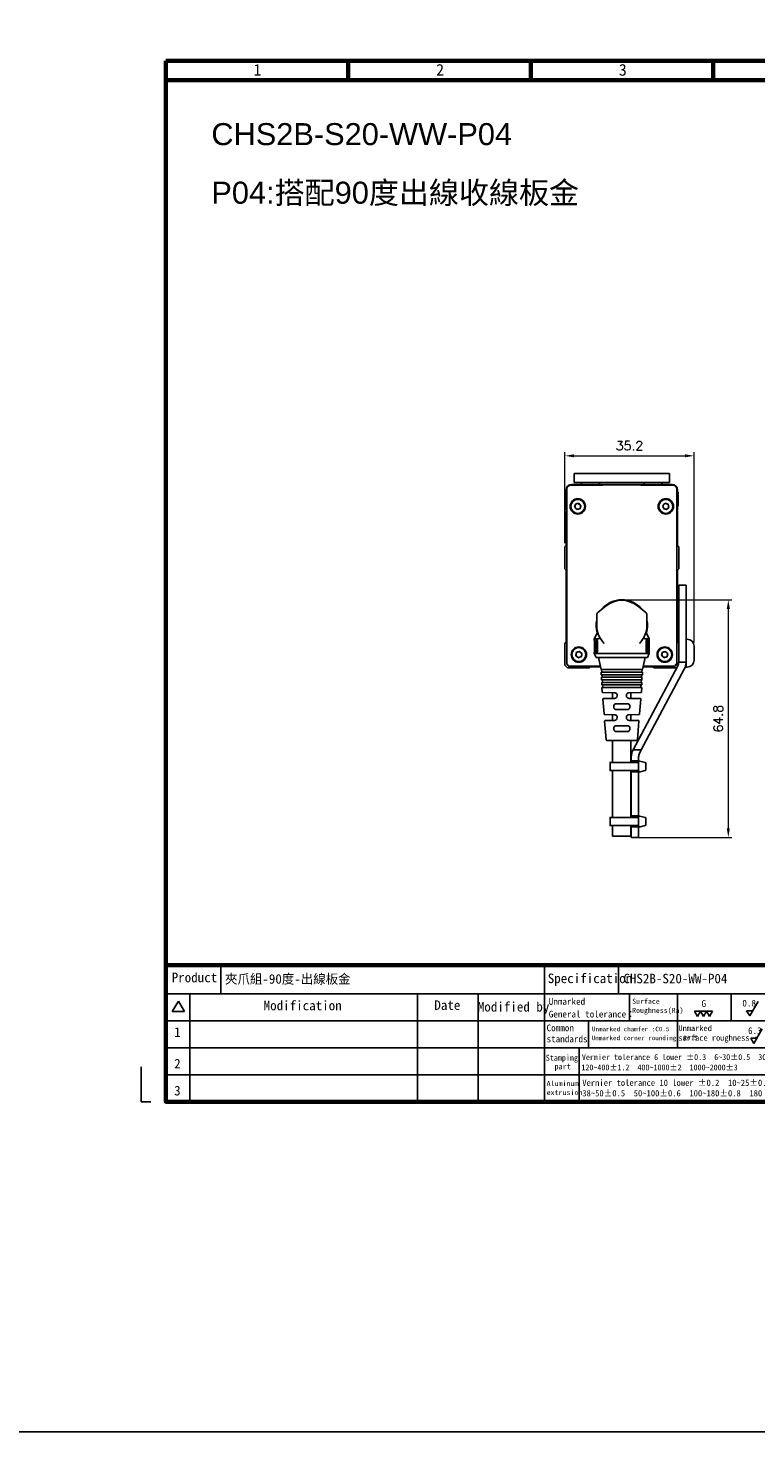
# Model space of a CAD drawing. Header units: inches. Extents: x 0 to 5655, y -2263 to 1330.
# Tile 101 of 231: x 5154 to 5352, y -1252 to -870. Entities that reach past the tile are written whole.
import ezdxf
from ezdxf.enums import TextEntityAlignment as Align

# ---------------------------------------------------------------- set-up
doc = ezdxf.new("R2010")
doc.units = ezdxf.units.IN
doc.header["$MEASUREMENT"] = 0
doc.linetypes.add('SLD-實線', pattern=[0])
for name, color, linetype, lineweight in [('AM_0', 7, 'Continuous', 30), ('AM_5', 3, 'Continuous', 15), ('可見 (ISO)', 7, 'Continuous', 25)]:
    doc.layers.add(name, color=color, linetype=linetype, lineweight=lineweight)
doc.layers.add('BORDER', color=7, linetype='Continuous')
doc.layers.add('圖框', color=7, linetype='SLD-實線')
doc.styles.get("Standard").update_dxf_attribs({"font": 'arial.ttf'})
doc.styles.add('尺寸標註', font='romans.shx', dxfattribs={"bigfont": 'CHINESET.SHX'})
doc.styles.add('標題欄', font='txt')
doc.dimstyles.new('CNS1$0', dxfattribs={"dimtxt": 2.5, "dimasz": 2.5, "dimexe": 1, "dimexo": 1, "dimgap": 1.5, "dimtad": 1, "dimtoh": 1, "dimdec": 1, "dimdsep": 46, "dimtxsty": '尺寸標註', "dimcen": 0, "dimclrd": 2, "dimclre": 2, "dimclrt": 1, "dimadec": 0, "dimazin": 2, "dimtp": 0.1, "dimtm": 0.1, "dimtfac": 0.71, "dimtdec": 1, "dimtmove": 0, "dimatfit": 0, "dimfxl": 0, "dimlwd": 13, "dimlwe": 13, "dimarcsym": 0})

# ---------------------------------------------------------------- blocks, each defined once
blk = doc.blocks.new('A4-英文圖框-橫式')
at = {"layer": 'BORDER', "color": 123, "linetype": 'Continuous', "lineweight": 60, "ltscale": 25.4}
for p, q in [((2201.45, 183.5), (2201.45, 188.79)), ((2251.2, 183.5), (2251.2, 188.79)), ((2300.95, 183.5), (2300.95, 188.79)), ((2151.7, 183.5), (2549.79, 183.5)), ((2151.7, -57.78), (2549.79, -57.78))]:
    blk.add_line(p, q, dxfattribs=at)
at = {"layer": 'BORDER', "color": 60, "linetype": 'Continuous', "ltscale": 25.4}
for p, q in [((2166.7, -65.63), (2166.7, -57.78)), ((2255, -65.63), (2255, -57.78)), ((2275.1, -65.63), (2275.1, -57.78)), ((2151.7, -65.63), (2549.79, -65.63)), ((2155.17, -67.6), (2153.51, -70.48)), ((2155.17, -67.6), (2156.84, -70.48)), ((2158.28, -65.63), (2158.28, -95.06)), ((2220.31, -65.63), (2220.31, -95.06)), ((2236.88, -65.63), (2236.88, -95.06)), ((2255, -65.63), (2255, -95.06)), ((2278.15, -65.63), (2278.15, -72.99)), ((2291.22, -65.63), (2291.22, -80.35)), ((2305.82, -65.63), (2305.82, -72.99)), ((2153.51, -70.48), (2156.84, -70.48)), ((2151.7, -72.99), (2364.21, -72.99)), ((2266.98, -72.99), (2266.98, -80.35)), ((2151.7, -80.35), (2364.21, -80.35)), ((2264.44, -80.35), (2264.44, -87.7)), ((2151.7, -87.7), (2364.21, -87.7)), ((2264.44, -87.7), (2264.44, -95.06))]:
    blk.add_line(p, q, dxfattribs=at)
at = {"layer": 'BORDER', "color": 2, "linetype": 'Continuous', "ltscale": 25.4}
for p, q in [((2313.17, -67.68), (2310.88, -71.65)), ((2296.65, -71.76), (2295.82, -70.33)), ((2295.82, -70.33), (2297.47, -70.33)), ((2297.47, -70.33), (2296.65, -71.76)), ((2298.3, -71.76), (2297.47, -70.33)), ((2297.47, -70.33), (2299.12, -70.33)), ((2299.12, -70.33), (2298.3, -71.76)), ((2299.94, -71.76), (2299.12, -70.33)), ((2299.12, -70.33), (2300.77, -70.33)), ((2300.77, -70.33), (2299.94, -71.76)), ((2310.88, -71.65), (2310.05, -70.22)), ((2310.05, -70.22), (2311.7, -70.22)), ((2314.27, -75.17), (2311.98, -79.13)), ((2311.98, -79.13), (2311.16, -77.71)), ((2311.16, -77.71), (2312.8, -77.71))]:
    blk.add_line(p, q, dxfattribs=at)
at = {"layer": 'BORDER', "color": 123, "linetype": 'Continuous', "ltscale": 25.4}
for p, q in [((2145.01, -85.54), (2145.01, -95.06)), ((2145.01, -95.06), (2147.66, -95.06))]:
    blk.add_line(p, q, dxfattribs=at)
at = {"layer": 'BORDER', "color": 123, "linetype": 'Continuous', "lineweight": 60, "ltscale": 25.4}
blk.add_lwpolyline([(2151.7, 188.79), (2555.09, 188.79), (2555.09, -95.06), (2151.7, -95.06)], close=True, dxfattribs=at)
at = {"color": 60, "style": '標題欄'}
for s, p in [('1', (2175.64, 184.72)), ('2', (2225.41, 184.72)), ('3', (2275.22, 184.72))]:
    blk.add_text(s, height=3.18, dxfattribs=at).set_placement(p)
at = {"layer": '圖框', "style": '標題欄'}
for s, height, p in [('Product', 2.605, (2153.34, -59.85)), ('Specification', 2.6053, (2255.83, -60.09)), ('Modification', 2.6053, (2178.41, -67.5)), ('Date', 2.605, (2224.93, -67.39)), ('Modified by', 2.6053, (2236.78, -67.84)), ('Unmarked', 1.824, (2256.11, -66.79)), ('Surface', 1.377, (2278.84, -66.96)), ('G', 1.82, (2297.75, -67.35)), ('0.8', 1.824, (2308.88, -67.24)), ('General tolerance：', 1.8237, (2256.11, -70.24)), ('Roughness(Ra)', 1.377, (2278.84, -69.44)), ('1', 2.61, (2154.01, -74.74)), ('Common', 1.824, (2255.52, -73.98)), ('Unmarked chamfer :C0.5', 1.2273, (2267.87, -74.6)), ('Unmarked', 1.596, (2291.45, -74.18)), ('6.3', 1.824, (2310.42, -74.74)), ('standards', 1.824, (2255.52, -77.01)), ('Unmarked corner rounding: R0.5', 1.2273, (2267.85, -77.03)), ('surface roughness :', 1.5965, (2291.45, -76.81)), ('2', 2.61, (2154.01, -83.35)), ('Stamping', 1.614, (2255.3, -82.23)), ('Vernier tolerance 6 lower %%P0.3  6~30%%P0.5  30~120%%P0.8', 1.6062, (2265.15, -82.07)), (' part', 1.614, (2256.6, -84.6)), ('120~400%%P1.2  400~1000%%P2  1000~2000%%P3', 1.6062, (2265, -84.87)), ('3', 2.61, (2154.01, -90.71)), ('Aluminum', 1.39, (2255.52, -89.35)), ('extrusion', 1.39, (2255.52, -91.81)), ('Vernier tolerance 10 lower %%P0.2  10~25%%P0.25  25~38%%P0.3', 1.7169, (2265.25, -89.01)), ('38~50%%P0.5  50~100%%P0.6  100~180%%P0.8  180 up %%P1.0', 1.7169, (2265.25, -91.86))]:
    blk.add_text(s, height=height, dxfattribs=at).set_placement(p, align=Align.TOP_LEFT)
blk = doc.blocks.new('*D780')
at = {"layer": 'AM_5', "color": 2, "lineweight": 13}
for p, q in [((5300.31, -1009.98), (5300.31, -985.14)), ((5302.81, -986.14), (5333.01, -986.14)), ((5335.51, -1037.03), (5335.51, -985.14))]:
    blk.add_line(p, q, dxfattribs=at)
at = {"layer": 'AM_5', "color": 2}
for points in [[(5302.81, -985.72), (5302.81, -986.56), (5300.31, -986.14)], [(5333.01, -985.72), (5333.01, -986.56), (5335.51, -986.14)]]:
    blk.add_solid(points, dxfattribs=at)
at = {"layer": 'Defpoints', "color": 0}
for p in [(5335.51, -986.14), (5300.31, -1010.98), (5335.51, -1038.03)]:
    blk.add_point(p, dxfattribs=at)
at = {"layer": 'AM_5', "color": 1, "insert": (5317.91, -983.39), "char_height": 2.5, "attachment_point": 5, "style": '尺寸標註'}
blk.add_mtext('35.2', dxfattribs=at)
blk = doc.blocks.new('*D781')
at = {"layer": 'AM_5', "color": 2, "lineweight": 13}
for p, q in [((5316.81, -1025.38), (5345.84, -1025.38)), ((5344.84, -1027.88), (5344.84, -1087.71)), ((5319.4, -1090.21), (5345.84, -1090.21))]:
    blk.add_line(p, q, dxfattribs=at)
at = {"layer": 'AM_5', "color": 2}
for points in [[(5344.43, -1027.88), (5345.26, -1027.88), (5344.84, -1025.38)], [(5344.43, -1087.71), (5345.26, -1087.71), (5344.84, -1090.21)]]:
    blk.add_solid(points, dxfattribs=at)
at = {"layer": 'Defpoints', "color": 0}
for p in [(5315.81, -1025.38), (5318.4, -1090.21), (5344.84, -1090.21)]:
    blk.add_point(p, dxfattribs=at)
at = {"layer": 'AM_5', "color": 1, "insert": (5342.09, -1057.8), "char_height": 2.5, "attachment_point": 5, "rotation": 90, "style": '尺寸標註'}
blk.add_mtext('64.8', dxfattribs=at)

msp = doc.modelspace()

# ---------------------------------------------------------------- linework, layer by layer
for p, q in [((5320.4, -1069.689), (5320.4, -1071.979)), ((5322.158, -1069.74), (5320.758, -1069.395)), ((5322.4, -1070.034), (5322.4, -1071.634)), ((5322.184, -1071.922), (5320.784, -1072.267)), ((5320.4, -1084.689), (5320.4, -1086.979)), ((5322.158, -1084.74), (5320.758, -1084.395)), ((5322.184, -1086.922), (5320.784, -1087.267)), ((5322.4, -1085.034), (5322.4, -1086.634))]:
    msp.add_line(p, q)
at = {"color": 2}
msp.add_lwpolyline([(4653.092, 513.153), (5654.873, 513.153), (5654.873, -1252.268), (4653.092, -1252.268)], close=True, dxfattribs=at)
for points in [[(5320.4, -1069.732), (5320.4, -1071.936), (5312.606, -1071.936), (5312.606, -1069.732)], [(5320.4, -1084.732), (5320.4, -1086.936), (5312.606, -1086.936), (5312.606, -1084.732)]]:
    msp.add_lwpolyline(points, close=True)
for centre, start, end in [((5320.7, -1069.689), 78.69007, 180), ((5322.1, -1070.034), 0, 78.69007), ((5322.1, -1071.634), 286.32064, 0), ((5320.7, -1071.979), 180, 286.32064), ((5320.7, -1084.689), 78.69007, 180), ((5320.7, -1086.979), 180, 286.32064), ((5322.1, -1085.034), 0, 78.69007), ((5322.1, -1086.634), 286.32064, 0)]:
    msp.add_arc(centre, 0.3, start, end)
at = {"layer": '可見 (ISO)'}
for p, q in [((5302.811, -990.931), (5302.811, -993.431)), ((5303.811, -990.931), (5302.811, -990.931)), ((5303.811, -990.931), (5327.811, -990.931)), ((5328.811, -990.931), (5327.811, -990.931)), ((5328.811, -990.931), (5328.811, -993.431)), ((5329.511, -993.931), (5302.111, -993.931)), ((5303.811, -993.431), (5302.811, -993.431)), ((5303.811, -993.431), (5327.811, -993.431)), ((5304.811, -993.931), (5304.811, -993.431)), ((5309.761, -993.931), (5309.761, -993.431)), ((5321.861, -993.431), (5321.861, -993.931)), ((5326.811, -993.931), (5326.811, -993.431)), ((5328.811, -993.431), (5327.811, -993.431)), ((5300.411, -996.031), (5300.411, -999.831)), ((5300.611, -996.031), (5300.411, -996.031)), ((5300.611, -999.431), (5300.611, -995.431)), ((5300.794, -1042.948), (5300.794, -995.364)), ((5330.828, -1042.948), (5330.828, -995.364)), ((5331.011, -995.431), (5331.011, -999.431)), ((5331.011, -996.031), (5331.211, -996.031)), ((5331.211, -999.831), (5331.211, -996.031)), ((5300.611, -999.831), (5300.411, -999.831)), ((5300.611, -999.431), (5300.611, -1000.931)), ((5300.794, -1000.931), (5300.611, -1000.931)), ((5300.611, -1001.231), (5300.794, -1001.048)), ((5300.611, -1010.681), (5300.611, -1001.231)), ((5301.675, -1000.431), (5301.675, -1000.431)), ((5302.111, -1001.321), (5302.111, -1001.321)), ((5303.204, -999.277), (5302.941, -1000.129)), ((5302.941, -1000.129), (5303.547, -1000.783)), ((5303.204, -999.277), (5304.074, -999.079)), ((5304.417, -1000.585), (5303.547, -1000.783)), ((5304.68, -999.733), (5304.074, -999.079)), ((5304.68, -999.733), (5304.417, -1000.585)), ((5326.958, -999.669), (5327.612, -999.061)), ((5326.958, -999.669), (5327.157, -1000.538)), ((5328.01, -1000.8), (5327.157, -1000.538)), ((5327.612, -999.061), (5328.464, -999.324)), ((5328.01, -1000.8), (5328.663, -1000.193)), ((5328.663, -1000.193), (5328.464, -999.324)), ((5329.764, -1000.931), (5329.764, -1000.931)), ((5331.011, -1000.931), (5330.828, -1000.931)), ((5330.828, -1001.048), (5331.011, -1001.231)), ((5331.011, -1000.931), (5331.011, -999.431)), ((5331.011, -999.831), (5331.211, -999.831)), ((5331.011, -1001.231), (5331.011, -1010.681)), ((5300.311, -1010.981), (5300.611, -1010.681)), ((5300.311, -1016.981), (5300.311, -1010.981)), ((5331.011, -1010.681), (5331.311, -1010.981)), ((5331.311, -1010.981), (5331.311, -1016.981)), ((5300.611, -1017.281), (5300.311, -1016.981)), ((5300.611, -1036.934), (5300.611, -1017.281)), ((5331.311, -1016.981), (5331.011, -1017.281)), ((5331.011, -1017.281), (5331.011, -1036.934)), ((5331.311, -1023.431), (5331.311, -1021.431)), ((5333.311, -1021.431), (5331.311, -1021.431)), ((5333.311, -1021.431), (5333.311, -1023.431)), ((5331.311, -1023.431), (5331.311, -1042.434)), ((5333.311, -1042.434), (5333.311, -1023.431)), ((5308.961, -1029.563), (5308.961, -1032.381)), ((5311.541, -1027.024), (5309.337, -1028.781)), ((5320.08, -1027.024), (5322.284, -1028.781)), ((5322.661, -1029.563), (5322.661, -1032.381)), ((5300.311, -1037.234), (5300.611, -1036.934)), ((5300.311, -1043.234), (5300.311, -1037.234)), ((5309.05, -1034.483), (5308.311, -1036.081)), ((5308.311, -1036.081), (5309.449, -1036.081)), ((5308.311, -1036.281), (5308.311, -1036.081)), ((5308.327, -1036.781), (5308.327, -1039.381)), ((5308.74, -1039.381), (5308.74, -1036.781)), ((5309.059, -1036.781), (5309.059, -1039.381)), ((5309.177, -1036.781), (5309.177, -1039.381)), ((5310.046, -1036.081), (5310.046, -1036.081)), ((5321.575, -1036.081), (5321.576, -1036.081)), ((5322.173, -1036.081), (5323.311, -1036.081)), ((5322.444, -1039.381), (5322.444, -1036.781)), ((5322.563, -1036.781), (5322.563, -1039.381)), ((5322.571, -1034.483), (5323.311, -1036.081)), ((5322.882, -1036.781), (5322.882, -1039.381)), ((5323.294, -1039.381), (5323.294, -1036.781)), ((5323.311, -1036.281), (5323.311, -1036.081)), ((5331.011, -1036.934), (5331.311, -1037.234)), ((5333.611, -1036.131), (5333.311, -1036.131)), ((5303.413, -1039.775), (5303.28, -1040.657)), ((5303.28, -1040.657), (5303.978, -1041.213)), ((5303.413, -1039.775), (5304.244, -1039.449)), ((5304.808, -1040.887), (5303.978, -1041.213)), ((5304.941, -1040.005), (5304.244, -1039.449)), ((5304.941, -1040.005), (5304.808, -1040.887)), ((5308.311, -1040.081), (5308.311, -1039.881)), ((5323.311, -1040.081), (5308.311, -1040.081)), ((5308.811, -1041.081), (5308.311, -1040.081)), ((5312.016, -1037.976), (5312.016, -1037.975)), ((5319.605, -1037.976), (5319.605, -1037.976)), ((5322.811, -1041.081), (5323.311, -1040.081)), ((5323.311, -1040.081), (5323.311, -1039.881)), ((5326.873, -1039.707), (5326.652, -1040.571)), ((5326.652, -1040.571), (5327.289, -1041.195)), ((5326.873, -1039.707), (5327.732, -1039.467)), ((5328.148, -1040.955), (5327.289, -1041.195)), ((5328.37, -1040.091), (5327.732, -1039.467)), ((5328.37, -1040.091), (5328.148, -1040.955)), ((5335.511, -1038.031), (5335.511, -1041.831)), ((5301.008, -1043.931), (5300.311, -1043.234)), ((5307.008, -1043.931), (5301.008, -1043.931)), ((5306.029, -1041.439), (5306.029, -1041.439)), ((5307.308, -1043.631), (5307.008, -1043.931)), ((5310.008, -1043.631), (5307.308, -1043.631)), ((5322.811, -1041.081), (5308.811, -1041.081)), ((5310.186, -1044.421), (5309.436, -1041.081)), ((5321.436, -1044.421), (5310.186, -1044.421)), ((5310.335, -1045.121), (5310.286, -1044.421)), ((5318.868, -1066.334), (5331.077, -1043.373)), ((5332.842, -1044.312), (5321.133, -1066.334)), ((5321.287, -1045.121), (5321.336, -1044.421)), ((5321.436, -1044.421), (5322.186, -1041.081)), ((5324.313, -1043.631), (5321.613, -1043.631)), ((5324.613, -1043.931), (5324.313, -1043.631)), ((5330.613, -1043.931), (5324.613, -1043.931)), ((5330.968, -1043.576), (5330.613, -1043.931)), ((5331.311, -1042.434), (5333.311, -1042.434)), ((5333.184, -1043.431), (5333.311, -1043.431)), ((5333.311, -1042.434), (5333.311, -1043.431)), ((5333.311, -1043.431), (5333.311, -1043.731)), ((5333.611, -1043.731), (5333.311, -1043.731)), ((5321.436, -1045.121), (5310.186, -1045.121)), ((5310.186, -1045.121), (5310.186, -1045.821)), ((5321.436, -1045.821), (5310.186, -1045.821)), ((5321.311, -1046.521), (5310.311, -1046.521)), ((5310.311, -1046.521), (5310.311, -1047.221)), ((5321.311, -1047.221), (5310.311, -1047.221)), ((5321.261, -1047.921), (5310.361, -1047.921)), ((5310.361, -1047.921), (5310.361, -1048.621)), ((5321.261, -1048.621), (5310.361, -1048.621)), ((5310.433, -1046.521), (5310.384, -1045.821)), ((5310.53, -1047.921), (5310.481, -1047.221)), ((5310.628, -1049.321), (5310.579, -1048.621)), ((5320.993, -1049.321), (5321.042, -1048.621)), ((5321.091, -1047.921), (5321.14, -1047.221)), ((5321.189, -1046.521), (5321.238, -1045.821)), ((5321.261, -1047.921), (5321.261, -1048.621)), ((5321.311, -1046.521), (5321.311, -1047.221)), ((5321.436, -1045.121), (5321.436, -1045.821)), ((5321.261, -1049.321), (5310.361, -1049.321)), ((5310.459, -1050.507), (5310.361, -1049.321)), ((5310.959, -1056.514), (5310.627, -1052.527)), ((5310.656, -1050.691), (5313.821, -1050.735)), ((5313.821, -1052.269), (5310.824, -1052.31)), ((5313.311, -1050.728), (5313.311, -1052.276)), ((5314.561, -1051.485), (5314.561, -1051.519)), ((5317.061, -1051.519), (5317.061, -1051.485)), ((5317.8, -1050.735), (5320.965, -1050.691)), ((5320.797, -1052.31), (5317.8, -1052.269)), ((5318.311, -1050.728), (5318.311, -1052.276)), ((5320.662, -1056.514), (5320.994, -1052.527)), ((5321.162, -1050.507), (5321.261, -1049.321)), ((5313.628, -1054.546), (5313.628, -1054.465)), ((5315.811, -1053.536), (5315.811, -1053.72)), ((5315.811, -1053.72), (5315.811, -1053.741)), ((5315.811, -1055.282), (5315.811, -1055.263)), ((5317.993, -1054.539), (5317.993, -1054.465)), ((5311.538, -1063.467), (5311.126, -1058.52)), ((5311.156, -1056.698), (5313.821, -1056.735)), ((5313.821, -1058.269), (5311.323, -1058.304)), ((5313.311, -1056.728), (5313.311, -1058.276)), ((5314.561, -1057.485), (5314.561, -1057.519)), ((5315.811, -1059.541), (5315.811, -1059.724)), ((5315.811, -1059.724), (5315.811, -1059.741)), ((5317.061, -1057.519), (5317.061, -1057.485)), ((5317.8, -1056.735), (5320.466, -1056.698)), ((5320.299, -1058.304), (5317.8, -1058.269)), ((5318.311, -1056.728), (5318.311, -1058.276)), ((5320.084, -1063.467), (5320.495, -1058.52)), ((5319.785, -1063.742), (5311.837, -1063.742)), ((5313.311, -1063.742), (5313.311, -1069.732)), ((5313.628, -1060.539), (5313.628, -1060.465)), ((5315.811, -1061.278), (5315.811, -1061.263)), ((5315.811, -1061.494), (5315.811, -1061.278)), ((5317.993, -1060.539), (5317.993, -1060.465)), ((5318.311, -1063.742), (5318.311, -1069.732)), ((5318.868, -1066.334), (5321.133, -1066.334)), ((5321.133, -1066.334), (5320.634, -1067.273)), ((5318.4, -1069.034), (5318.4, -1068.212)), ((5318.4, -1069.334), (5318.4, -1069.034)), ((5318.4, -1069.334), (5318.4, -1069.634)), ((5318.4, -1069.334), (5320.4, -1069.334)), ((5318.4, -1069.732), (5318.4, -1069.634)), ((5320.4, -1068.212), (5320.4, -1069.034)), ((5320.4, -1069.034), (5320.4, -1069.334)), ((5320.4, -1069.634), (5320.4, -1069.334)), ((5320.4, -1069.634), (5320.4, -1072.034)), ((5313.311, -1071.936), (5313.311, -1084.732)), ((5318.311, -1071.936), (5318.311, -1084.732)), ((5318.4, -1072.034), (5318.4, -1071.936)), ((5318.4, -1072.034), (5318.4, -1072.334)), ((5318.4, -1072.634), (5318.4, -1072.334)), ((5320.4, -1072.334), (5318.4, -1072.334)), ((5318.4, -1084.034), (5318.4, -1072.634)), ((5320.4, -1072.334), (5320.4, -1072.034)), ((5320.4, -1072.334), (5320.4, -1072.634)), ((5320.4, -1072.634), (5320.4, -1084.034)), ((5313.311, -1086.936), (5313.311, -1089.881)), ((5318.311, -1086.936), (5318.311, -1089.881)), ((5318.4, -1084.334), (5318.4, -1084.034)), ((5318.4, -1084.334), (5320.4, -1084.334)), ((5318.4, -1084.334), (5318.4, -1084.634)), ((5318.4, -1084.732), (5318.4, -1084.634)), ((5318.4, -1087.034), (5318.4, -1086.936)), ((5320.4, -1084.034), (5320.4, -1084.334)), ((5320.4, -1084.634), (5320.4, -1084.334)), ((5320.4, -1084.634), (5320.4, -1087.034)), ((5318.311, -1089.881), (5313.311, -1089.881)), ((5318.4, -1087.034), (5318.4, -1087.334)), ((5320.4, -1087.334), (5318.4, -1087.334)), ((5318.4, -1087.634), (5318.4, -1087.334)), ((5318.4, -1089.215), (5318.4, -1087.634)), ((5318.4, -1090.215), (5318.4, -1089.215)), ((5318.4, -1090.215), (5320.4, -1090.215)), ((5320.4, -1087.334), (5320.4, -1087.034)), ((5320.4, -1087.334), (5320.4, -1087.634)), ((5320.4, -1087.634), (5320.4, -1089.215)), ((5320.4, -1089.215), (5320.4, -1090.215))]:
    msp.add_line(p, q, dxfattribs=at)
for centre, radius in [((5303.811, -999.931), 2.1), ((5303.811, -999.931), 1.9), ((5327.811, -999.931), 2.1), ((5327.811, -999.931), 1.9), ((5304.111, -1040.331), 2.1), ((5304.111, -1040.331), 1.9), ((5327.511, -1040.331), 2.1), ((5327.511, -1040.331), 1.9)]:
    msp.add_circle(centre, radius, dxfattribs=at)
for centre, radius, start, end in [((5302.111, -995.431), 1.5, 90, 180), ((5329.511, -995.431), 1.5, 0, 90), ((5303.811, -999.931), 0.772, 162.81459, 222.81459), ((5303.811, -999.931), 0.772, 102.81459, 162.81459), ((5303.811, -999.931), 0.772, 222.81459, 282.81459), ((5303.811, -999.931), 0.772, 42.81459, 102.81459), ((5303.811, -999.931), 0.772, 282.81459, 342.81459), ((5303.811, -999.931), 0.772, 342.81459, 42.81459), ((5303.811, -1003.431), 1.9, 55.59906, 55.59976), ((5327.811, -999.931), 0.772, 132.89512, 192.89512), ((5327.811, -999.931), 0.772, 192.89512, 252.89512), ((5327.811, -999.931), 0.772, 72.89512, 132.89512), ((5327.811, -999.931), 0.772, 252.89512, 312.89512), ((5327.811, -999.931), 0.773, 12.89512, 72.89512), ((5327.811, -999.931), 0.772, 312.89512, 12.89512), ((5327.811, -1003.431), 1.9, 55.96358, 55.96418), ((5315.811, -1032.381), 7, 39.56242, 140.43758), ((5315.811, -1032.381), 6.85, 51.44505, 128.55495), ((5309.961, -1029.563), 1, 128.55495, 180), ((5321.661, -1029.563), 1, 0, 51.44505), ((5315.811, -1032.381), 7, 168.11736, 196.44361), ((5315.811, -1032.381), 6.85, 180, 225.75438), ((5315.811, -1032.381), 6.85, 314.24562, 0), ((5315.811, -1032.381), 7, 343.55747, 11.88264), ((5333.611, -1038.031), 1.9, 0, 90), ((5304.111, -1040.331), 0.773, 171.43262, 231.43262), ((5304.111, -1040.331), 0.773, 111.43262, 171.43262), ((5304.111, -1040.331), 0.773, 231.43262, 291.43262), ((5304.111, -1040.331), 0.773, 51.43262, 111.43262), ((5304.111, -1040.331), 0.773, 291.43262, 351.43262), ((5304.111, -1040.331), 0.773, 351.43262, 51.43262), ((5327.511, -1040.331), 0.772, 165.63629, 225.63629), ((5327.511, -1040.331), 0.772, 105.63629, 165.63629), ((5327.511, -1040.331), 0.772, 225.63629, 285.63629), ((5327.511, -1040.331), 0.772, 45.63629, 105.63629), ((5327.511, -1040.331), 0.772, 285.63629, 345.63629), ((5327.511, -1040.331), 0.772, 345.63629, 45.63629), ((5329.311, -1042.434), 2, 332, 0), ((5329.311, -1042.434), 4, 332, 0), ((5333.611, -1041.831), 1.9, 270, 0), ((5311.837, -1063.442), 0.3, 184.7568, 270), ((5319.785, -1063.442), 0.3, 270, 355.2432), ((5322.4, -1068.212), 4, 152, 180), ((5322.4, -1068.212), 2, 152, 180)]:
    msp.add_arc(centre, radius, start, end, dxfattribs=at)
for centre, major_axis, ratio, start_param, end_param in [((5302.042, -994.612), (-0.001, 0.5), 0.1513074, 6.2655287, 6.2831854), ((5329.58, -994.612), (0.001, 0.5), 0.1513074, 0, 0.0176566), ((5301.294, -1043.448), (-0.5, 0.5), 0.0174471, 0.0174613, 0.9648222), ((5330.328, -1043.448), (-0.5, -0.5), 0.0174524, 2.1768004, 3.1241367), ((5315.81, -1053.763), (2.5, -0.035), 0.0087257, 1.5707818, 2.2327913), ((5315.811, -1055.241), (-2.5, -0.044), 0.0087242, 0.9086288, 1.570644), ((5315.811, -1053.763), (2.5, 0.035), 0.0087257, 0.9088014, 1.5708108), ((5315.811, -1055.241), (-2.5, 0.035), 0.0087257, 1.5707818, 2.2327913), ((5315.81, -1059.763), (2.5, -0.035), 0.0087257, 1.5707818, 2.2327913), ((5315.811, -1059.763), (2.5, 0.035), 0.0087257, 0.9088014, 1.5708108), ((5315.81, -1061.241), (-2.5, -0.035), 0.0087257, 0.9088014, 1.5708108), ((5315.811, -1061.241), (-2.5, 0.035), 0.0087257, 1.5707818, 2.2327913)]:
    msp.add_ellipse(centre, major_axis=major_axis, ratio=ratio, start_param=start_param, end_param=end_param, dxfattribs=at)
for points, knots in [([(5300.794, -995.364), (5300.794, -995.232), (5300.815, -995.098), (5300.899, -994.843), (5300.964, -994.72), (5301.065, -994.585), (5301.086, -994.559), (5301.175, -994.459), (5301.251, -994.391), (5301.446, -994.256), (5301.573, -994.196), (5301.813, -994.128), (5301.927, -994.112), (5302.04, -994.112)], [0, 0, 0, 0, 0.03967403, 0.03967403, 0.08037187, 0.08037187, 0.09040879, 0.09040879, 0.12071236, 0.12071236, 0.16174628, 0.16174628, 0.19585055, 0.19585055, 0.19585055, 0.19585055]), ([(5302.042, -994.112), (5306.596, -994.1), (5311.203, -994.094), (5320.418, -994.094), (5325.025, -994.1), (5329.58, -994.112)], [6.13129396, 6.13129396, 6.13129396, 6.13129396, 6.28318531, 6.28318531, 6.43507665, 6.43507665, 6.43507665, 6.43507665]), ([(5329.581, -994.112), (5329.713, -994.112), (5329.847, -994.134), (5330.102, -994.219), (5330.225, -994.285), (5330.387, -994.408), (5330.438, -994.453), (5330.507, -994.526), (5330.529, -994.552), (5330.614, -994.658), (5330.669, -994.745), (5330.769, -994.963), (5330.807, -995.099), (5330.825, -995.278), (5330.828, -995.321), (5330.828, -995.364)], [0, 0, 0, 0, 0.0398175, 0.0398175, 0.08085012, 0.08085012, 0.1010636, 0.1010636, 0.1112045, 0.1112045, 0.14182092, 0.14182092, 0.18303135, 0.18303135, 0.19591746, 0.19591746, 0.19591746, 0.19591746]), ([(5308.311, -1036.281), (5308.311, -1036.281), (5308.312, -1036.293), (5308.315, -1036.345), (5308.317, -1036.383), (5308.321, -1036.472), (5308.323, -1036.528), (5308.326, -1036.651), (5308.327, -1036.718), (5308.327, -1036.781)], [0.226083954, 0.226083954, 0.226083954, 0.226083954, 0.244924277, 0.244924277, 0.2637646, 0.2637646, 0.282604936, 0.282604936, 0.301445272, 0.301445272, 0.301445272, 0.301445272]), ([(5308.74, -1036.781), (5308.74, -1036.718), (5308.744, -1036.652), (5308.762, -1036.531), (5308.775, -1036.476), (5308.808, -1036.385), (5308.831, -1036.345), (5308.881, -1036.293), (5308.91, -1036.281), (5308.965, -1036.281), (5308.996, -1036.294), (5309.055, -1036.347), (5309.083, -1036.387), (5309.126, -1036.477), (5309.145, -1036.532), (5309.171, -1036.652), (5309.177, -1036.718), (5309.177, -1036.781)], [0.15772076, 0.15772076, 0.15772076, 0.15772076, 0.17645465, 0.17645465, 0.19518854, 0.19518854, 0.21559516, 0.21559516, 0.23600179, 0.23600179, 0.25692467, 0.25692467, 0.27784756, 0.27784756, 0.29664454, 0.29664454, 0.31544152, 0.31544152, 0.31544152, 0.31544152]), ([(5309.05, -1034.483), (5309.096, -1034.385), (5309.125, -1034.278), (5309.143, -1034.118), (5309.144, -1034.064), (5309.14, -1033.983), (5309.138, -1033.956), (5309.133, -1033.919), (5309.131, -1033.909), (5309.128, -1033.891), (5309.127, -1033.884), (5309.125, -1033.875), (5309.125, -1033.873), (5309.124, -1033.869), (5309.124, -1033.868), (5309.123, -1033.866), (5309.123, -1033.865), (5309.123, -1033.863), (5309.123, -1033.862), (5309.122, -1033.859), (5309.122, -1033.859), (5309.122, -1033.858), (5309.122, -1033.858), (5309.122, -1033.857)], [0, 0, 0, 0, 0.032385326, 0.032385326, 0.048482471, 0.048482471, 0.05661557, 0.05661557, 0.059663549, 0.059663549, 0.061951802, 0.061951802, 0.062566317, 0.062566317, 0.062967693, 0.062967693, 0.063371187, 0.063371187, 0.063774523, 0.063774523, 0.065416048, 0.065416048, 0.066410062, 0.066410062, 0.066410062, 0.066410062]), ([(5309.109, -1036.442), (5309.094, -1036.484), (5309.081, -1036.535), (5309.063, -1036.652), (5309.059, -1036.719), (5309.059, -1036.781)], [0.12226327, 0.12226327, 0.12226327, 0.12226327, 0.139703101, 0.139703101, 0.158427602, 0.158427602, 0.158427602, 0.158427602]), ([(5309.121, -1033.856), (5309.121, -1033.856), (5309.121, -1033.856), (5309.122, -1033.861), (5309.124, -1033.869), (5309.127, -1033.882)], [0.074695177, 0.074695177, 0.074695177, 0.074695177, 0.086204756, 0.086204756, 0.126105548, 0.126105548, 0.126105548, 0.126105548]), ([(5309.646, -1035.961), (5309.635, -1035.984), (5309.621, -1036.004), (5309.589, -1036.037), (5309.571, -1036.049), (5309.519, -1036.075), (5309.483, -1036.081), (5309.448, -1036.081)], [0.000001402, 0.000001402, 0.000001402, 0.000001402, 0.00932853, 0.00932853, 0.019592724, 0.019592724, 0.03886697, 0.03886697, 0.03886697, 0.03886697]), ([(5309.646, -1035.961), (5309.693, -1035.865), (5309.719, -1035.768), (5309.726, -1035.595), (5309.713, -1035.517), (5309.68, -1035.437), (5309.675, -1035.427), (5309.67, -1035.417)], [0.000001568, 0.000001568, 0.000001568, 0.000001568, 0.037733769, 0.037733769, 0.070683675, 0.070683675, 0.075426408, 0.075426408, 0.075426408, 0.075426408]), ([(5321.975, -1035.961), (5321.928, -1035.865), (5321.903, -1035.768), (5321.895, -1035.594), (5321.908, -1035.517), (5321.942, -1035.437), (5321.946, -1035.427), (5321.951, -1035.417)], [-0.070670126, -0.070670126, -0.070670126, -0.070670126, -0.032952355, -0.032952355, 0, 0, 0.004719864, 0.004719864, 0.004719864, 0.004719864]), ([(5322.173, -1036.081), (5322.139, -1036.081), (5322.102, -1036.075), (5322.05, -1036.049), (5322.032, -1036.037), (5322, -1036.004), (5321.987, -1035.984), (5321.975, -1035.961)], [0.000003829, 0.000003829, 0.000003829, 0.000003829, 0.019270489, 0.019270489, 0.029540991, 0.029540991, 0.038873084, 0.038873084, 0.038873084, 0.038873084]), ([(5322.444, -1036.781), (5322.444, -1036.718), (5322.451, -1036.652), (5322.476, -1036.532), (5322.495, -1036.477), (5322.538, -1036.387), (5322.567, -1036.347), (5322.626, -1036.294), (5322.657, -1036.281), (5322.712, -1036.281), (5322.74, -1036.293), (5322.791, -1036.345), (5322.813, -1036.385), (5322.846, -1036.476), (5322.859, -1036.531), (5322.877, -1036.652), (5322.882, -1036.718), (5322.882, -1036.781)], [0.15772076, 0.15772076, 0.15772076, 0.15772076, 0.17651774, 0.17651774, 0.19531472, 0.19531472, 0.2162376, 0.2162376, 0.23716049, 0.23716049, 0.25756711, 0.25756711, 0.27797373, 0.27797373, 0.29670763, 0.29670763, 0.31544152, 0.31544152, 0.31544152, 0.31544152]), ([(5322.5, -1033.857), (5322.5, -1033.857), (5322.5, -1033.857), (5322.5, -1033.857), (5322.5, -1033.857), (5322.5, -1033.856), (5322.5, -1033.856), (5322.5, -1033.855), (5322.5, -1033.855), (5322.501, -1033.853), (5322.501, -1033.852), (5322.501, -1033.851), (5322.501, -1033.851), (5322.501, -1033.851), (5322.501, -1033.85), (5322.501, -1033.852), (5322.501, -1033.852), (5322.501, -1033.853), (5322.501, -1033.853), (5322.5, -1033.854), (5322.5, -1033.854), (5322.5, -1033.855), (5322.5, -1033.855), (5322.5, -1033.857), (5322.499, -1033.859), (5322.498, -1033.867), (5322.497, -1033.873), (5322.493, -1033.89), (5322.492, -1033.9), (5322.487, -1033.931), (5322.484, -1033.952), (5322.479, -1034.013), (5322.478, -1034.054), (5322.483, -1034.228), (5322.515, -1034.363), (5322.571, -1034.483)], [0, 0, 0, 0, 0.000292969, 0.000292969, 0.001269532, 0.001269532, 0.00322266, 0.00322266, 0.007128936, 0.007128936, 0.014941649, 0.014941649, 0.025539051, 0.025539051, 0.030589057, 0.030589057, 0.031581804, 0.031581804, 0.031829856, 0.031829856, 0.031952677, 0.031952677, 0.032075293, 0.032075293, 0.032567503, 0.032567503, 0.034521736, 0.034521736, 0.037656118, 0.037656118, 0.043904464, 0.043904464, 0.056226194, 0.056226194, 0.096055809, 0.096055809, 0.096055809, 0.096055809]), ([(5322.563, -1036.781), (5322.563, -1036.719), (5322.558, -1036.652), (5322.54, -1036.535), (5322.527, -1036.484), (5322.512, -1036.442)], [0, 0, 0, 0, 0.018724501, 0.018724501, 0.036164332, 0.036164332, 0.036164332, 0.036164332]), ([(5323.294, -1036.781), (5323.294, -1036.718), (5323.295, -1036.651), (5323.298, -1036.528), (5323.3, -1036.472), (5323.304, -1036.383), (5323.307, -1036.345), (5323.31, -1036.293), (5323.311, -1036.281), (5323.311, -1036.281)], [0.150722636, 0.150722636, 0.150722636, 0.150722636, 0.169562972, 0.169562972, 0.188403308, 0.188403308, 0.207243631, 0.207243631, 0.226083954, 0.226083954, 0.226083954, 0.226083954]), ([(5308.327, -1039.381), (5308.327, -1039.444), (5308.326, -1039.511), (5308.323, -1039.634), (5308.321, -1039.69), (5308.317, -1039.779), (5308.315, -1039.817), (5308.312, -1039.868), (5308.311, -1039.881), (5308.311, -1039.881)], [0, 0, 0, 0, 0.018840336, 0.018840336, 0.037680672, 0.037680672, 0.056520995, 0.056520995, 0.075361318, 0.075361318, 0.075361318, 0.075361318]), ([(5309.177, -1039.381), (5309.177, -1039.445), (5309.17, -1039.513), (5309.143, -1039.636), (5309.124, -1039.692), (5309.08, -1039.78), (5309.052, -1039.818), (5308.994, -1039.869), (5308.964, -1039.881), (5308.91, -1039.881), (5308.882, -1039.869), (5308.832, -1039.819), (5308.81, -1039.78), (5308.777, -1039.691), (5308.763, -1039.635), (5308.744, -1039.512), (5308.74, -1039.445), (5308.74, -1039.381)], [0, 0, 0, 0, 0.01933817, 0.01933817, 0.03867634, 0.03867634, 0.05906106, 0.05906106, 0.07944578, 0.07944578, 0.0994875, 0.0994875, 0.11952922, 0.11952922, 0.13862872, 0.13862872, 0.15772823, 0.15772823, 0.15772823, 0.15772823]), ([(5309.059, -1039.381), (5309.059, -1039.445), (5309.063, -1039.512), (5309.082, -1039.629), (5309.094, -1039.679), (5309.109, -1039.72)], [0.158427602, 0.158427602, 0.158427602, 0.158427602, 0.177552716, 0.177552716, 0.194605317, 0.194605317, 0.194605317, 0.194605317]), ([(5322.882, -1039.381), (5322.882, -1039.445), (5322.877, -1039.512), (5322.859, -1039.635), (5322.845, -1039.691), (5322.811, -1039.78), (5322.789, -1039.819), (5322.739, -1039.869), (5322.711, -1039.881), (5322.657, -1039.881), (5322.627, -1039.869), (5322.569, -1039.818), (5322.542, -1039.78), (5322.498, -1039.692), (5322.478, -1039.636), (5322.451, -1039.513), (5322.444, -1039.445), (5322.444, -1039.381)], [0, 0, 0, 0, 0.01909951, 0.01909951, 0.03819901, 0.03819901, 0.05824073, 0.05824073, 0.07828245, 0.07828245, 0.09866717, 0.09866717, 0.11905189, 0.11905189, 0.13839006, 0.13839006, 0.15772823, 0.15772823, 0.15772823, 0.15772823]), ([(5322.512, -1039.72), (5322.527, -1039.679), (5322.54, -1039.629), (5322.558, -1039.512), (5322.563, -1039.445), (5322.563, -1039.381)], [0.280686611, 0.280686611, 0.280686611, 0.280686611, 0.297739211, 0.297739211, 0.316864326, 0.316864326, 0.316864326, 0.316864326]), ([(5323.311, -1039.881), (5323.311, -1039.881), (5323.31, -1039.868), (5323.307, -1039.817), (5323.304, -1039.779), (5323.3, -1039.69), (5323.298, -1039.634), (5323.295, -1039.511), (5323.294, -1039.444), (5323.294, -1039.381)], [0.075361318, 0.075361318, 0.075361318, 0.075361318, 0.094201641, 0.094201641, 0.113041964, 0.113041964, 0.1318823, 0.1318823, 0.150722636, 0.150722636, 0.150722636, 0.150722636]), ([(5301.002, -1043.17), (5301.034, -1043.135), (5301.068, -1043.099), (5301.13, -1043.034), (5301.158, -1043.005), (5301.195, -1042.967), (5301.205, -1042.957), (5301.214, -1042.948)], [-0.027996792, -0.027996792, -0.027996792, -0.027996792, -0.012173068, -0.012173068, 0, 0, 0.004078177, 0.004078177, 0.004078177, 0.004078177]), ([(5301.294, -1043.448), (5301.294, -1043.448), (5301.291, -1043.447), (5301.283, -1043.44), (5301.277, -1043.435), (5301.252, -1043.412), (5301.228, -1043.39), (5301.173, -1043.337), (5301.143, -1043.308), (5301.076, -1043.243), (5301.039, -1043.207), (5301.002, -1043.17)], [0.000000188, 0.000000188, 0.000000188, 0.000000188, 0.007449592, 0.007449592, 0.015299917, 0.015299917, 0.031415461, 0.031415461, 0.046347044, 0.046347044, 0.062471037, 0.062471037, 0.062471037, 0.062471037]), ([(5330.619, -1043.17), (5330.582, -1043.207), (5330.545, -1043.243), (5330.479, -1043.308), (5330.448, -1043.337), (5330.393, -1043.39), (5330.369, -1043.412), (5330.345, -1043.435), (5330.338, -1043.44), (5330.33, -1043.447), (5330.328, -1043.448), (5330.327, -1043.448)], [0.000000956, 0.000000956, 0.000000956, 0.000000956, 0.016220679, 0.016220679, 0.031238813, 0.031238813, 0.047431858, 0.047431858, 0.05531586, 0.05531586, 0.062797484, 0.062797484, 0.062797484, 0.062797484]), ([(5330.619, -1043.17), (5330.587, -1043.134), (5330.553, -1043.098), (5330.49, -1043.033), (5330.463, -1043.005), (5330.426, -1042.967), (5330.417, -1042.957), (5330.407, -1042.948)], [0.000000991, 0.000000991, 0.000000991, 0.000000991, 0.016046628, 0.016046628, 0.027988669, 0.027988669, 0.032065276, 0.032065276, 0.032065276, 0.032065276]), ([(5310.656, -1050.691), (5310.649, -1050.691), (5310.641, -1050.69), (5310.627, -1050.688), (5310.62, -1050.687), (5310.599, -1050.682), (5310.586, -1050.678), (5310.55, -1050.66), (5310.527, -1050.644), (5310.492, -1050.604), (5310.478, -1050.581), (5310.464, -1050.54), (5310.461, -1050.524), (5310.459, -1050.507)], [0, 0, 0, 0, 0.002187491, 0.002187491, 0.004348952, 0.004348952, 0.008496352, 0.008496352, 0.016462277, 0.016462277, 0.024428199, 0.024428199, 0.029346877, 0.029346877, 0.029346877, 0.029346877]), ([(5310.627, -1052.527), (5310.626, -1052.506), (5310.627, -1052.484), (5310.638, -1052.442), (5310.646, -1052.422), (5310.67, -1052.385), (5310.684, -1052.368), (5310.718, -1052.341), (5310.737, -1052.33), (5310.768, -1052.319), (5310.779, -1052.316), (5310.801, -1052.312), (5310.813, -1052.311), (5310.824, -1052.31)], [0, 0, 0, 0, 0.006414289, 0.006414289, 0.012918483, 0.012918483, 0.019419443, 0.019419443, 0.02592052, 0.02592052, 0.029248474, 0.029248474, 0.032674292, 0.032674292, 0.032674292, 0.032674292]), ([(5313.821, -1050.735), (5313.913, -1050.736), (5314.007, -1050.755), (5314.096, -1050.791), (5314.184, -1050.827), (5314.267, -1050.882), (5314.337, -1050.951), (5314.407, -1051.019), (5314.464, -1051.103), (5314.502, -1051.195), (5314.541, -1051.286), (5314.561, -1051.386), (5314.561, -1051.485)], [0, 0, 0, 0, 0.25, 0.25, 0.25, 0.5, 0.5, 0.5, 0.75, 0.75, 0.75, 1, 1, 1, 1]), ([(5314.561, -1051.519), (5314.561, -1051.723), (5314.475, -1051.918), (5314.195, -1052.192), (5314.006, -1052.266), (5313.821, -1052.269)], [0, 0, 0, 0, 0.5, 0.5, 1, 1, 1, 1]), ([(5317.061, -1051.485), (5317.061, -1051.385), (5317.081, -1051.285), (5317.119, -1051.194), (5317.158, -1051.103), (5317.215, -1051.019), (5317.285, -1050.95), (5317.355, -1050.881), (5317.438, -1050.827), (5317.526, -1050.791), (5317.615, -1050.754), (5317.709, -1050.736), (5317.8, -1050.735)], [0, 0, 0, 0, 0.25, 0.25, 0.25, 0.5, 0.5, 0.5, 0.75, 0.75, 0.75, 1, 1, 1, 1]), ([(5317.8, -1052.269), (5317.707, -1052.267), (5317.613, -1052.248), (5317.526, -1052.212), (5317.438, -1052.176), (5317.355, -1052.122), (5317.286, -1052.054), (5317.216, -1051.986), (5317.159, -1051.903), (5317.12, -1051.811), (5317.081, -1051.719), (5317.061, -1051.619), (5317.061, -1051.519)], [0, 0, 0, 0, 0.25, 0.25, 0.25, 0.5, 0.5, 0.5, 0.75, 0.75, 0.75, 1, 1, 1, 1]), ([(5320.797, -1052.31), (5320.81, -1052.311), (5320.823, -1052.312), (5320.861, -1052.32), (5320.887, -1052.331), (5320.93, -1052.361), (5320.949, -1052.381), (5320.978, -1052.426), (5320.988, -1052.452), (5320.995, -1052.494), (5320.995, -1052.511), (5320.994, -1052.527)], [0, 0, 0, 0, 0.003801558, 0.003801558, 0.011767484, 0.011767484, 0.019733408, 0.019733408, 0.02769933, 0.02769933, 0.032618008, 0.032618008, 0.032618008, 0.032618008]), ([(5321.162, -1050.507), (5321.16, -1050.529), (5321.155, -1050.55), (5321.138, -1050.59), (5321.126, -1050.608), (5321.097, -1050.641), (5321.08, -1050.654), (5321.042, -1050.676), (5321.021, -1050.683), (5320.988, -1050.689), (5320.977, -1050.691), (5320.965, -1050.691)], [0, 0, 0, 0, 0.006422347, 0.006422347, 0.012926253, 0.012926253, 0.019427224, 0.019427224, 0.0259283, 0.0259283, 0.029357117, 0.029357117, 0.029357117, 0.029357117]), ([(5314.274, -1053.724), (5314.14, -1053.723), (5313.996, -1053.749), (5313.842, -1053.848), (5313.787, -1053.904), (5313.711, -1054.025), (5313.679, -1054.103), (5313.638, -1054.278), (5313.628, -1054.374), (5313.628, -1054.465)], [0.44729914, 0.44729914, 0.44729914, 0.44729914, 0.49805114, 0.49805114, 0.52499224, 0.52499224, 0.55231364, 0.55231364, 0.57963504, 0.57963504, 0.57963504, 0.57963504]), ([(5313.628, -1054.546), (5313.628, -1054.637), (5313.638, -1054.733), (5313.679, -1054.907), (5313.711, -1054.985), (5313.787, -1055.106), (5313.842, -1055.162), (5313.996, -1055.26), (5314.139, -1055.286), (5314.274, -1055.285)], [0.57965845, 0.57965845, 0.57965845, 0.57965845, 0.60690808, 0.60690808, 0.63415772, 0.63415772, 0.66112017, 0.66112017, 0.71191188, 0.71191188, 0.71191188, 0.71191188]), ([(5315.811, -1055.499), (5315.811, -1055.498), (5315.811, -1055.486), (5315.811, -1055.46), (5315.811, -1055.45), (5315.811, -1055.419), (5315.811, -1055.398), (5315.811, -1055.357), (5315.811, -1055.338), (5315.811, -1055.309), (5315.811, -1055.299), (5315.811, -1055.286), (5315.811, -1055.282), (5315.811, -1055.282)], [0, 0, 0, 0, 0.0002916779, 0.0002916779, 0.0004756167, 0.0004756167, 0.0008656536, 0.0008656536, 0.0013387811, 0.0013387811, 0.0017364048, 0.0017364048, 0.0021021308, 0.0021021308, 0.0021021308, 0.0021021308]), ([(5317.993, -1054.465), (5317.993, -1054.374), (5317.983, -1054.278), (5317.942, -1054.103), (5317.91, -1054.025), (5317.834, -1053.904), (5317.779, -1053.848), (5317.625, -1053.749), (5317.482, -1053.723), (5317.347, -1053.724)], [0, 0, 0, 0, 0.0273214, 0.0273214, 0.0546428, 0.0546428, 0.08158389, 0.08158389, 0.13233589, 0.13233589, 0.13233589, 0.13233589]), ([(5317.347, -1055.28), (5317.482, -1055.28), (5317.625, -1055.254), (5317.779, -1055.155), (5317.835, -1055.099), (5317.911, -1054.978), (5317.942, -1054.9), (5317.983, -1054.726), (5317.993, -1054.629), (5317.993, -1054.539)], [1.02693899, 1.02693899, 1.02693899, 1.02693899, 1.07774763, 1.07774763, 1.10472953, 1.10472953, 1.13199978, 1.13199978, 1.15927002, 1.15927002, 1.15927002, 1.15927002]), ([(5311.156, -1056.698), (5311.148, -1056.698), (5311.141, -1056.697), (5311.127, -1056.695), (5311.12, -1056.694), (5311.099, -1056.689), (5311.086, -1056.685), (5311.049, -1056.667), (5311.027, -1056.651), (5310.992, -1056.611), (5310.978, -1056.588), (5310.964, -1056.547), (5310.961, -1056.531), (5310.959, -1056.514)], [0, 0, 0, 0, 0.002187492, 0.002187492, 0.004348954, 0.004348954, 0.008496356, 0.008496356, 0.016462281, 0.016462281, 0.024428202, 0.024428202, 0.029346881, 0.029346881, 0.029346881, 0.029346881]), ([(5311.126, -1058.52), (5311.124, -1058.499), (5311.126, -1058.477), (5311.136, -1058.435), (5311.145, -1058.415), (5311.168, -1058.378), (5311.183, -1058.361), (5311.217, -1058.334), (5311.236, -1058.323), (5311.267, -1058.312), (5311.278, -1058.309), (5311.3, -1058.305), (5311.311, -1058.304), (5311.323, -1058.304)], [0, 0, 0, 0, 0.006414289, 0.006414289, 0.012918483, 0.012918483, 0.019419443, 0.019419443, 0.02592052, 0.02592052, 0.029248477, 0.029248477, 0.032674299, 0.032674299, 0.032674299, 0.032674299]), ([(5314.274, -1059.724), (5314.14, -1059.723), (5313.996, -1059.749), (5313.842, -1059.848), (5313.787, -1059.904), (5313.711, -1060.025), (5313.679, -1060.103), (5313.638, -1060.278), (5313.628, -1060.374), (5313.628, -1060.465)], [0.44729914, 0.44729914, 0.44729914, 0.44729914, 0.49805114, 0.49805114, 0.52499224, 0.52499224, 0.55231364, 0.55231364, 0.57963504, 0.57963504, 0.57963504, 0.57963504]), ([(5313.821, -1056.735), (5313.911, -1056.736), (5314.005, -1056.754), (5314.093, -1056.79), (5314.181, -1056.826), (5314.265, -1056.88), (5314.335, -1056.949), (5314.405, -1057.017), (5314.463, -1057.101), (5314.502, -1057.193), (5314.54, -1057.285), (5314.561, -1057.386), (5314.561, -1057.485)], [0, 0, 0, 0, 0.25, 0.25, 0.25, 0.5, 0.5, 0.5, 0.75, 0.75, 0.75, 1, 1, 1, 1]), ([(5314.561, -1057.519), (5314.561, -1057.725), (5314.474, -1057.92), (5314.191, -1058.194), (5314.004, -1058.266), (5313.821, -1058.269)], [0, 0, 0, 0, 0.5, 0.5, 1, 1, 1, 1]), ([(5317.061, -1057.485), (5317.061, -1057.385), (5317.081, -1057.284), (5317.12, -1057.193), (5317.159, -1057.101), (5317.216, -1057.017), (5317.287, -1056.948), (5317.357, -1056.879), (5317.44, -1056.826), (5317.529, -1056.79), (5317.617, -1056.754), (5317.71, -1056.736), (5317.8, -1056.735)], [0, 0, 0, 0, 0.25, 0.25, 0.25, 0.5, 0.5, 0.5, 0.75, 0.75, 0.75, 1, 1, 1, 1]), ([(5317.8, -1058.269), (5317.709, -1058.267), (5317.615, -1058.249), (5317.528, -1058.213), (5317.441, -1058.178), (5317.358, -1058.125), (5317.288, -1058.057), (5317.218, -1057.989), (5317.16, -1057.905), (5317.121, -1057.813), (5317.082, -1057.721), (5317.061, -1057.62), (5317.061, -1057.519)], [0, 0, 0, 0, 0.25, 0.25, 0.25, 0.5, 0.5, 0.5, 0.75, 0.75, 0.75, 1, 1, 1, 1]), ([(5317.993, -1060.465), (5317.993, -1060.374), (5317.983, -1060.278), (5317.942, -1060.103), (5317.91, -1060.025), (5317.834, -1059.904), (5317.779, -1059.848), (5317.625, -1059.749), (5317.482, -1059.723), (5317.347, -1059.724)], [0, 0, 0, 0, 0.0273214, 0.0273214, 0.0546428, 0.0546428, 0.08158389, 0.08158389, 0.13233589, 0.13233589, 0.13233589, 0.13233589]), ([(5320.299, -1058.304), (5320.311, -1058.304), (5320.324, -1058.305), (5320.362, -1058.313), (5320.388, -1058.324), (5320.432, -1058.354), (5320.451, -1058.374), (5320.479, -1058.419), (5320.489, -1058.445), (5320.496, -1058.487), (5320.497, -1058.504), (5320.495, -1058.52)], [0, 0, 0, 0, 0.003801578, 0.003801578, 0.011767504, 0.011767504, 0.019733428, 0.019733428, 0.027699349, 0.027699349, 0.032618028, 0.032618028, 0.032618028, 0.032618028]), ([(5320.662, -1056.514), (5320.66, -1056.536), (5320.655, -1056.557), (5320.638, -1056.596), (5320.626, -1056.615), (5320.597, -1056.647), (5320.58, -1056.661), (5320.542, -1056.683), (5320.521, -1056.69), (5320.488, -1056.696), (5320.477, -1056.697), (5320.466, -1056.698)], [0, 0, 0, 0, 0.006422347, 0.006422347, 0.012926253, 0.012926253, 0.019427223, 0.019427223, 0.0259283, 0.0259283, 0.029357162, 0.029357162, 0.029357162, 0.029357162]), ([(5313.628, -1060.539), (5313.628, -1060.629), (5313.638, -1060.726), (5313.679, -1060.9), (5313.711, -1060.978), (5313.787, -1061.099), (5313.842, -1061.155), (5313.996, -1061.254), (5314.139, -1061.28), (5314.274, -1061.28)], [0.57963504, 0.57963504, 0.57963504, 0.57963504, 0.60690528, 0.60690528, 0.63417553, 0.63417553, 0.66115743, 0.66115743, 0.71196607, 0.71196607, 0.71196607, 0.71196607]), ([(5317.347, -1061.28), (5317.482, -1061.28), (5317.625, -1061.254), (5317.779, -1061.155), (5317.835, -1061.099), (5317.911, -1060.978), (5317.942, -1060.9), (5317.983, -1060.726), (5317.993, -1060.629), (5317.993, -1060.539)], [1.02693899, 1.02693899, 1.02693899, 1.02693899, 1.07774763, 1.07774763, 1.10472953, 1.10472953, 1.13199978, 1.13199978, 1.15927002, 1.15927002, 1.15927002, 1.15927002])]:
    msp.add_open_spline(points, degree=3, knots=knots, dxfattribs=at)
for points in [[(5321.899, -1035.674), (5321.899, -1035.674), (5321.899, -1035.674), (5321.899, -1035.674)], [(5309.971, -1043.465), (5307.059, -1043.462), (5304.16, -1043.456), (5301.294, -1043.448)], [(5330.327, -1043.448), (5327.462, -1043.456), (5324.563, -1043.462), (5321.65, -1043.465)]]:
    msp.add_open_spline(points, degree=3, dxfattribs=at)

# ---------------------------------------------------------------- block references
msp.add_blockref('A4-英文圖框-橫式', (3039.785, -1067.207))

# ---------------------------------------------------------------- texts
at = {"layer": 'AM_0'}
for s, p in [('CHS2B-S20-WW-P04', (5203.935, -901.433)), ('P04:搭配90度出線收線板金', (5203.935, -917.399))]:
    msp.add_text(s, height=6, dxfattribs=at).set_placement(p)
at = {"layer": '圖框', "style": '標題欄'}
msp.add_text('夾爪組-90度-出線板金', height=2.60526, dxfattribs=at).set_placement((5207.673, -1127.458), align=Align.TOP_LEFT)
at = {"layer": '圖框', "lineweight": 35, "style": '標題欄'}
msp.add_text('CHS2B-S20-WW-P04', height=2.60526, dxfattribs=at).set_placement((5316.24, -1127.355), align=Align.TOP_LEFT)

# ---------------------------------------------------------------- dimensions: what is measured, and where the dimension line sits
at = {"layer": 'AM_5'}
dim = msp.add_linear_dim(base=(5335.511, -986.141), p1=(5300.311, -1010.981), p2=(5335.511, -1038.031), dimstyle='CNS1$0', override={"dimpost": '', "dimfxl": 4, "dimarcsym": 1}, dxfattribs=at)
dim.commit()
dim.dimension.update_dxf_attribs({"geometry": '*D780', "text_midpoint": (5317.911, -983.391)})
dim = msp.add_linear_dim(base=(5344.842, -1090.215), p1=(5315.811, -1025.381), p2=(5318.4, -1090.215), angle=90, dimstyle='CNS1$0', override={"dimpost": '', "dimfxl": 4, "dimarcsym": 1}, dxfattribs=at)
dim.commit()
dim.dimension.update_dxf_attribs({"geometry": '*D781', "text_midpoint": (5342.092, -1057.798)})

doc.saveas('drawing.dxf')
